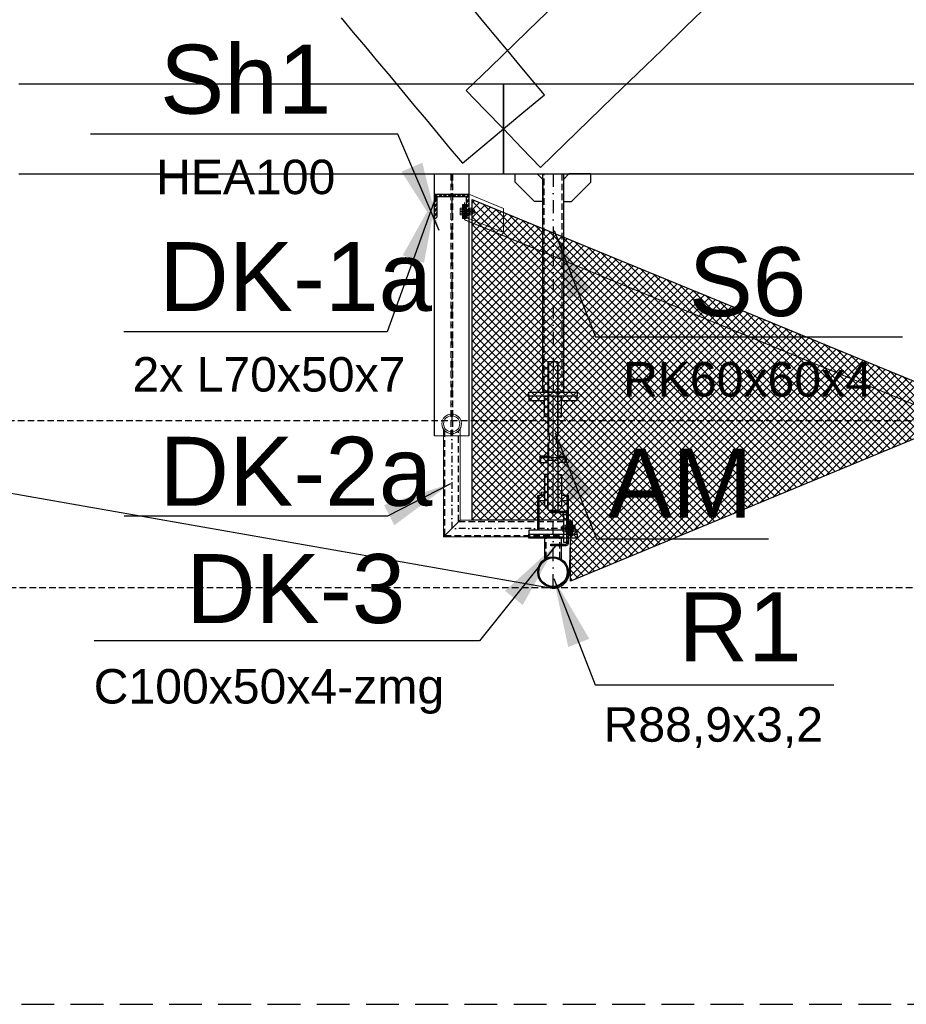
# Model space of a CAD drawing. Header units: millimetres. Extents: x -34919 to 306996, y -293018 to -145733.
# Tile 67 of 256: x 16503 to 19076, y -183325 to -180469. Entities that reach past the tile are written whole.
import ezdxf

# ---------------------------------------------------------------- set-up
doc = ezdxf.new("R2010")
doc.units = ezdxf.units.MM
doc.header["$LTSCALE"] = 3
for name, pattern in [('AM_ISO08W050', [18, 12, -1.5, 3, -1.5]), ('DASHDOT', [25.4, 12.7, -6.35, 0, -6.35]), ('DASHED2', [9.525, 6.35, -3.175]), ('HIDDEN', [9.525, 6.35, -3.175])]:
    doc.linetypes.add(name, pattern=pattern)
for name, color, linetype, lineweight in [('-KONTURY', 7, 'Continuous', 18), ('AAA Widok', 2, 'Continuous', 25), ('AM_0', 7, 'Continuous', 15), ('AM_7', 4, 'AM_ISO08W050', 15), ('SIATKA', 5, 'Continuous', 18)]:
    doc.layers.add(name, color=color, linetype=linetype, lineweight=lineweight)
for name, color, linetype in [('AAA L-Opis', 3, 'Continuous'), ('ARF2000E0_BEARING_ROOF_KANTAVAT_KATTO', 7, 'Continuous'), ('blaszki', 6, 'Continuous'), ('poziome 1', 7, 'Continuous'), ('slupki', 7, 'Continuous'), ('stezenia', 4, 'Continuous'), ('STĘŻENIA_OPIS', 4, 'Continuous')]:
    doc.layers.add(name, color=color, linetype=linetype)
doc.styles.get("Standard").update_dxf_attribs({"font": 'arial.ttf', "height": 25})
doc.dimstyles.new('STANDARD-100', dxfattribs={"dimscale": 100, "dimtxt": 2, "dimasz": 2, "dimexe": 0, "dimexo": 0, "dimgap": 0.6, "dimtad": 1, "dimdec": 0, "dimzin": 12, "dimdsep": 46, "dimtxsty": 'Standard', "dimcen": 1, "dimclrd": 256, "dimclre": 256, "dimclrt": 2, "dimadec": 0, "dimazin": 0, "dimtfac": 1, "dimtdec": 0, "dimtmove": 0, "dimatfit": 3, "dimfxl": 0, "dimtolj": 1, "dimtzin": 0, "dimarcsym": 0})

# ---------------------------------------------------------------- blocks, each defined once
blk = doc.blocks.new('A$C09B41FFC')
at = {"layer": 'AAA L-Opis', "color": 7}
for p, q in [((-13, 500), (-13, 284.6)), ((13, 500), (13, 284.6)), ((-13, 264.6), (-13, 214.6)), ((13, 264.6), (13, 214.6)), ((-15, 214.6), (15, 214.6))]:
    blk.add_line(p, q, dxfattribs=at)
at = {"layer": 'AAA Widok', "color": 7}
for p, q in [((-16, 222.6), (-16, 226.6)), ((16, 222.6), (16, 226.6)), ((-16.3, 172.6), (-15, 172.6)), ((-15.3, 171.6), (-15, 171.6)), ((15, 172.6), (16.2, 172.6)), ((15, 171.6), (15.2, 171.6)), ((-16.3, 82), (-15, 82)), ((-16.3, 82), (-15, 82)), ((-15.3, 83), (-15, 83)), ((16.2, 82, 0), (15, 82, 0)), ((21.2, 82), (20, 82))]:
    blk.add_line(p, q, dxfattribs=at)
for points in [[(15, 284.6), (15, 498), (13, 500), (-13, 500), (-15, 498), (-15, 284.6)], [(-15, 264.6), (-10.5, 264.6), (-10.5, 284.6), (-15, 284.6)], [(-15, 264.6), (-15, 72), (-13, 70), (13, 70), (15, 72), (15, 264.6)], [(15, 264.6), (10.5, 264.6), (10.5, 284.6), (15, 284.6)], [(-15, 226.6), (-38.1, 226.6), (-38.1, 222.6), (-15, 222.6)], [(-15, 222.6), (-38.1, 222.6), (-38.1, 207.6), (-15, 207.6)], [(15, 226.6), (38.1, 226.6), (38.1, 222.6), (15, 222.6)], [(15, 222.6), (38.1, 222.6), (38.1, 207.6), (15, 207.6)], [(-25, 112), (-41.2, 112), (-41.2, 98), (-25, 98)], [(25, 98), (41.3, 98), (41.3, 112), (25, 112)]]:
    blk.add_lwpolyline(points, dxfattribs=at)
at = {"layer": 'AAA Widok', "color": 7, "elevation": 0}
for points in [[(-25, 400), (-70, 400), (-70, 388), (-25, 388)], [(25, 388), (70, 388), (70, 400), (25, 400)], [(-44.4, 12), (-44.4, 112), (-41.2, 112), (-41.2, 12)], [(44.5, 12), (44.5, 112), (41.3, 112), (41.3, 12)]]:
    blk.add_lwpolyline(points, dxfattribs=at)
for points in [[(-25, 340), (-25, 400), (-14.3, 400), (-13.3, 399), (-13.3, 341), (-14.3, 340)], [(25, 340), (25, 400), (14.2, 400), (13.2, 399), (13.2, 341), (14.2, 340)]]:
    blk.add_lwpolyline(points, close=True, dxfattribs=at)
at = {"layer": 'AAA Widok', "color": 7}
for points in [[(-38.1, 207.6), (-35.2, 207.6), (-35.2, 222.6), (-38.1, 222.6)], [(38.1, 207.6), (35.2, 207.6), (35.2, 222.6), (38.1, 222.6)], [(-25, 172.6), (-25, 82), (-16.3, 82), (-15.3, 83), (-15.3, 171.6), (-16.3, 172.6)], [(25, 172.6), (25, 82), (16.2, 82), (15.2, 83), (15.2, 171.6), (16.2, 172.6)]]:
    blk.add_lwpolyline(points, close=True, dxfattribs=at)
blk.add_circle((-30, 118.7), 4, dxfattribs=at)
at = {"layer": 'AM_0', "color": 7}
for points in [[(-25, 112), (-25, 113), (-26, 112)], [(25, 112), (25, 113), (26, 112)]]:
    blk.add_solid(points, dxfattribs=at)
at = {"layer": 'AM_7', "color": 7}
blk.add_line((0, 500), (0, 70), dxfattribs=at)
at = {"layer": 'SIATKA', "color": 7}
blk.add_line((-15, 222.6), (15, 222.6), dxfattribs=at)

msp = doc.modelspace()

# ---------------------------------------------------------------- hatches: boundary and pattern name
at = {"layer": '-KONTURY'}
h = msp.add_hatch(dxfattribs=at)
h.set_pattern_fill('ANSI31', color=256, scale=0.5, style=0)
h.set_pattern_definition([(45, (103246.425, -159248.904), (-1.122532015, 1.122532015), [])])
h.paths.add_polyline_path([(17791.625, -181022.048), (17791.625, -181005.548), (17787.625, -181005.548), (17787.625, -181022.048)])
h.paths.add_polyline_path([(17791.625, -181045.548), (17791.625, -181029.048), (17787.625, -181029.048), (17787.625, -181031.548), (17787.625, -181045.548)])
h = msp.add_hatch(dxfattribs=at)
h.set_pattern_fill('ANSI31', color=256, scale=0.5, angle=-90, style=0)
h.set_pattern_definition([(315, (103244.425, -159298.215), (1.122532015, 1.122532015), [])])
h.paths.add_polyline_path([(17795.625, -181022.048), (17796.825, -181022.048), (17799.625, -181019.248), (17799.625, -181005.548), (17795.625, -181005.548)])
h.paths.add_polyline_path([(17795.625, -181045.548), (17799.625, -181045.548), (17799.625, -181031.848), (17796.825, -181029.048), (17795.625, -181029.048)])
h = msp.add_hatch(dxfattribs=at)
h.set_pattern_fill('ANSI31', color=256, scale=0.5, angle=90, style=0)
h.set_pattern_definition([(135, (-67349.8749, -203672.1242), (-1.122532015, -1.122532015), [])])
h.paths.add_polyline_path([(18098.925, -181948.291), (18097.725, -181948.291), (18094.925, -181951.091), (18094.925, -181964.791), (18098.925, -181964.791)])
h.paths.add_polyline_path([(18098.925, -181924.791), (18094.925, -181924.791), (18094.925, -181938.491), (18097.725, -181941.291), (18098.925, -181941.291)])
h = msp.add_hatch(dxfattribs=at)
h.set_pattern_fill('ANSI31', color=256, scale=0.5, angle=180, style=0)
h.set_pattern_definition([(225, (-67351.8749, -203721.4352), (1.122532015, -1.122532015), [])])
h.paths.add_polyline_path([(18102.925, -181948.291), (18102.925, -181964.791), (18106.925, -181964.791), (18106.925, -181948.291)])
h.paths.add_polyline_path([(18102.925, -181924.791), (18102.925, -181941.291), (18106.925, -181941.291), (18106.925, -181938.791), (18106.925, -181924.791)])
at = {"layer": 'slupki'}
h = msp.add_hatch(dxfattribs=at)
h.set_pattern_fill('ANSI32')
h.set_pattern_definition([(45, (-33603.139, -185521.689), (-6.7351921, 6.7351921), []), (45, (-33598.649, -185521.689), (-6.7351921, 6.7351921), [])])
h.paths.add_polyline_path([(17706.625, -180975.548), (17756.625, -180975.548), (17756.625, -180977.46, -0.41421356), (17751.536, -180982.548), (17713.625, -180982.548), (17713.625, -181040.46, -0.41421356), (17708.536, -181045.548), (17706.625, -181045.548)])
h.paths.add_polyline_path([(17756.625, -180977.46), (17756.625, -180975.548), (17806.625, -180975.548), (17806.625, -181045.548), (17804.714, -181045.548, -0.41421356), (17799.625, -181040.46), (17799.625, -180982.548), (17761.714, -180982.548, -0.41421356)])
h = msp.add_hatch(dxfattribs=at)
h.set_pattern_fill('ANSI32')
h.set_pattern_definition([(45, (-4797.9225, -106929.104), (-6.7351921, 6.7351921), []), (45, (-4793.432, -106929.104), (-6.7351921, 6.7351921), [])])
h.paths.add_polyline_path([(18094.625, -181901.291, 0.41421356), (18088.125, -181894.791), (18044.625, -181894.791), (18044.625, -181899.791), (18087.125, -181899.791, -0.41421356), (18090.625, -181903.291), (18090.625, -181986.291, -0.41421356), (18087.125, -181989.791), (18044.625, -181989.791), (18044.625, -181994.791), (18088.125, -181994.791, 0.41421356), (18094.625, -181988.291)])
at = {"layer": 'stezenia'}
h = msp.add_hatch(dxfattribs=at)
h.set_pattern_fill('ANSI37', color=9, scale=5)
h.set_pattern_definition([(45, (-5351.294, 0), (-11.2253202, 11.2253202), []), (135, (-5351.294, 0), (-11.2253202, -11.2253202), [])])
h.paths.add_polyline_path([(17816.359, -180991.135), (19199.711, -181558.639), (19199.711, -181643.251), (18100.925, -182097.913), (18100.925, -181920.432), (17816.359, -181920.641)])

# ---------------------------------------------------------------- linework, layer by layer
at = {"layer": '-KONTURY'}
for p, q in [((17787.625, -181022.048), (17791.625, -181022.048, 0)), ((17796.825, -181022.048), (17796.825, -181029.048)), ((17787.625, -181029.048), (17791.625, -181029.048, 0)), ((18097.725, -181948.291, 0), (18097.725, -181941.291, 0)), ((18106.925, -181941.291, 0), (18102.925, -181941.291)), ((18106.925, -181948.291, 0), (18102.925, -181948.291))]:
    msp.add_line(p, q, dxfattribs=at)
at = {"layer": '-KONTURY', "linetype": 'HIDDEN', "const_width": 3, "elevation": 0}
for points in [[(17793.625, -180999.323), (17793.625, -181049.323)], [(17793.625, -181049.323), (19219.625, -181635.011)], [(15293.625, -181635.011), (18050.651, -182118.716)], [(18100.925, -181965.378), (18100.925, -181920.432)], [(18100.925, -181965.378), (18098.101, -182071.266)]]:
    msp.add_lwpolyline(points, dxfattribs=at)
at = {"layer": '-KONTURY', "extrusion": (0, 1, 0)}
for points, elevation in [([(-17781.125, 0), (-17822.725, 0)], -181025.548), ([(-17781.986, 0), (-17787.025, 0)], -181015.731), ([(-17781.986, 0), (-17787.025, 0)], -181020.638), ([(-17787.025, 0), (-17787.625, 0)], -181017.848), ([(-17787.625, 0), (-17791.205, 0)], -181020.954), ([(-17792.125, 0), (-17821.705, 0)], -181020.548), ([(-17792.125, 0), (-17822.625, 0)], -181021.469), ([(-17806.525, 0), (-17808.725, 0)], -181025.548), ([(-17806.625, 0), (-17808.625, 0)], -181015.548), ([(-17808.525, 0), (-17817.125, 0)], -181025.548), ([(-17809.745, 0), (-17815.905, 0)], -181016.308), ([(-17809.745, 0), (-17815.905, 0)], -181020.928), ([(-17781.986, 0), (-17787.025, 0)], -181030.458), ([(-17781.986, 0), (-17787.025, 0)], -181035.366), ([(-17787.025, 0), (-17787.625, 0)], -181033.248), ([(-17787.625, 0), (-17791.205, 0)], -181030.143), ([(-17792.125, 0), (-17822.625, 0)], -181029.628), ([(-17792.125, 0), (-17821.705, 0)], -181030.548), ([(-17808.625, 0), (-17806.625, 0)], -181035.548), ([(-17809.745, 0), (-17815.905, 0)], -181030.168), ([(-17809.745, 0), (-17815.905, 0)], -181034.788)]:
    msp.add_lwpolyline(points, dxfattribs=dict(at, elevation=elevation))
at = {"layer": '-KONTURY', "extrusion": (0.866025, -0.5, 0)}
for points, elevation in [([(-147873.229, 0), (-147874.75, 0)], 105907.517), ([(-147859.849, 0), (-147862.089, 0)], 105931.846), ([(-147872.773, 0), (-147870.533, 0)], 105946.421), ([(-148533.41, 0), (-148531.17, 0)], 106640.648)]:
    msp.add_lwpolyline(points, dxfattribs=dict(at, elevation=elevation))
at = {"layer": '-KONTURY', "extrusion": (1, 0, 0)}
for points, elevation in [([(-181034.048, 0), (-181017.048, 0)], 17781.225), ([(-181015.731, 0), (-181017.848, 0)], 17787.025), ([(-181017.848, 0), (-181033.248, 0)], 17787.025), ([(-181020.954, 0), (-181017.848, 0)], 17787.625), ([(-181030.143, 0), (-181020.954, 0)], 17787.625), ([(-181020.548, 0), (-181030.548, 0)], 17792.125), ([(-181035.548, 0), (-181015.548, 0)], 17806.625), ([(-181015.548, 0), (-181035.548, 0)], 17808.625), ([(-181032.848, 0), (-181018.248, 0)], 17808.625), ([(-181032.848, 0), (-181018.248, 0)], 17817.025), ([(-181020.548, 0), (-181030.548, 0)], 17821.705), ([(-181021.469, 0), (-181029.628, 0)], 17822.625), ([(-181033.248, 0), (-181035.366, 0)], 17787.025), ([(-181033.248, 0), (-181030.143, 0)], 17787.625)]:
    msp.add_lwpolyline(points, dxfattribs=dict(at, elevation=elevation))
at = {"layer": '-KONTURY', "elevation": 0}
for points in [[(17787.625, -181005.548), (17787.625, -181045.548), (17791.625, -181045.548), (17791.625, -181005.548)], [(17795.625, -181005.548), (17795.625, -181045.548), (17799.625, -181045.548), (17799.625, -181005.548)], [(18098.925, -181964.791), (18098.925, -181924.791), (18094.925, -181924.791), (18094.925, -181964.791)]]:
    msp.add_lwpolyline(points, close=True, dxfattribs=at)
for points in [[(17792.125, -181020.548), (17791.205, -181020.954)], [(17792.125, -181030.548), (17791.205, -181030.143)], [(18094.925, -181938.491), (18097.725, -181941.291), (18098.925, -181941.291)], [(18094.925, -181951.091), (18097.725, -181948.291), (18098.925, -181948.291)]]:
    msp.add_lwpolyline(points, dxfattribs=at)
at = {"layer": '-KONTURY', "extrusion": (-0.487829, -0.872939, 0), "elevation": 149341.268}
msp.add_lwpolyline([(103838.902, 0), (103837.848, 0)], dxfattribs=at)
at = {"layer": '-KONTURY'}
for points in [[(17795.625, -181005.548), (17795.625, -181045.548), (17799.625, -181045.548), (17799.625, -181005.548)], [(18098.925, -181964.791), (18098.925, -181924.791), (18094.925, -181924.791), (18094.925, -181964.791)], [(18106.925, -181964.791), (18106.925, -181924.791), (18102.925, -181924.791), (18102.925, -181964.791)]]:
    msp.add_lwpolyline(points, close=True, dxfattribs=at)
for points in [[(17799.625, -181019.248), (17796.825, -181022.048), (17795.625, -181022.048)], [(17799.625, -181031.848), (17796.825, -181029.048), (17795.625, -181029.048)], [(18073.925, -181948.871), (18074.845, -181949.791)], [(18114.564, -181954.608), (18115.325, -181953.291)]]:
    msp.add_lwpolyline(points, dxfattribs=at)
at = {"layer": '-KONTURY', "extrusion": (0.866025, 0.5, 0)}
for points, elevation in [([(-165672.674, 0), (-165674.914, 0)], -75079.128), ([(-165672.219, 0), (-165670.697, 0)], -75118.032), ([(-165685.598, 0), (-165683.358, 0)], -75093.703), ([(-166604.211, 0), (-166606.451, 0)], -75304.143), ([(-166617.591, 0), (-166619.112, 0)], -75279.814)]:
    msp.add_lwpolyline(points, dxfattribs=dict(at, elevation=elevation))
at = {"layer": '-KONTURY', "extrusion": (-0.707107, -0.707107, 0), "elevation": 115399.009}
msp.add_lwpolyline([(140604.007, 0), (140602.706, 0)], dxfattribs=at)
at = {"layer": '-KONTURY', "extrusion": (0.487829, -0.872939, 0), "elevation": 166707.406}
msp.add_lwpolyline([(-72779.988, 0), (-72781.042, 0)], dxfattribs=at)
at = {"layer": '-KONTURY', "extrusion": (0.707107, -0.707107, 0)}
for points, elevation in [([(-115406.08, 0), (-115404.779, 0)], 140609.777), ([(-115870.014, 0), (-115871.315, 0)], 141431.705)]:
    msp.add_lwpolyline(points, dxfattribs=dict(at, elevation=elevation))
at = {"layer": '-KONTURY', "extrusion": (6.12323e-17, 1, 0)}
for points, elevation in [([(-18104.425, 0), (-18073.925, 0)], -181940.711), ([(-18104.425, 0), (-18074.845, 0)], -181939.791), ([(-18086.805, 0), (-18080.645, 0)], -181935.551), ([(-18086.805, 0), (-18080.645, 0)], -181940.171), ([(-18087.925, 0), (-18089.925, 0)], -181934.791), ([(-18108.925, 0), (-18105.345, 0)], -181940.197), ([(-18106.925, 0), (-18108.925, 0)], -181934.791), ([(-18109.525, 0), (-18108.925, 0)], -181937.091), ([(-18114.564, 0), (-18109.525, 0)], -181934.973), ([(-18114.564, 0), (-18109.525, 0)], -181939.881), ([(-18115.425, 0), (-18073.825, 0)], -181944.791), ([(-18104.425, 0), (-18073.925, 0)], -181948.871), ([(-18104.425, 0), (-18074.845, 0)], -181949.791), ([(-18088.025, 0), (-18079.425, 0)], -181944.791), ([(-18086.805, 0), (-18080.645, 0)], -181949.411), ([(-18086.805, 0), (-18080.645, 0)], -181954.031), ([(-18090.025, 0), (-18087.825, 0)], -181944.791), ([(-18089.925, 0), (-18087.925, 0)], -181954.791), ([(-18108.925, 0), (-18105.345, 0)], -181949.385), ([(-18109.025, 0), (-18106.825, 0)], -181944.791), ([(-18108.925, 0), (-18106.925, 0)], -181954.791), ([(-18109.525, 0), (-18108.925, 0)], -181952.491), ([(-18114.564, 0), (-18109.525, 0)], -181949.701), ([(-18114.564, 0), (-18109.525, 0)], -181954.608)]:
    msp.add_lwpolyline(points, dxfattribs=dict(at, elevation=elevation))
at = {"layer": '-KONTURY', "extrusion": (-1, 6.12323e-17, 0)}
for points, elevation in [([(181948.871, 0), (181940.711, 0)], -18073.925), ([(181949.791, 0), (181939.791, 0)], -18074.845), ([(181937.491, 0), (181952.091, 0)], -18079.525), ([(181954.791, 0), (181934.791, 0)], -18087.925), ([(181937.491, 0), (181952.091, 0)], -18087.925), ([(181934.791, 0), (181954.791, 0)], -18089.925), ([(181949.791, 0), (181939.791, 0)], -18104.425), ([(181954.791, 0), (181934.791, 0)], -18106.925), ([(181934.791, 0), (181954.791, 0)], -18108.925), ([(181937.091, 0), (181940.197, 0)], -18108.925), ([(181940.197, 0), (181949.385, 0)], -18108.925), ([(181937.091, 0), (181934.973, 0)], -18109.525), ([(181952.491, 0), (181937.091, 0)], -18109.525), ([(181936.291, 0), (181953.291, 0)], -18115.325), ([(181949.385, 0), (181952.491, 0)], -18108.925), ([(181954.608, 0), (181952.491, 0)], -18109.525)]:
    msp.add_lwpolyline(points, dxfattribs=dict(at, elevation=elevation))
at = {"layer": '-KONTURY', "extrusion": (-0.866025, 0.5, 0), "elevation": -106626.073}
msp.add_lwpolyline([(148520.486, 0), (148522.726, 0)], dxfattribs=at)
at = {"layer": '-KONTURY', "extrusion": (0.403632, 0.914921, 0), "elevation": -159153.103}
msp.add_lwpolyline([(-90000.819, 0), (-90001.825, 0)], dxfattribs=at)
at = {"layer": '-KONTURY', "extrusion": (-0.487829, 0.872939, 0), "elevation": -167655.075}
msp.add_lwpolyline([(72951.821, 0), (72950.767, 0)], dxfattribs=at)
at = {"layer": '-KONTURY', "extrusion": (-0.866025, -0.5, 0), "elevation": 75318.717}
msp.add_lwpolyline([(166617.135, 0), (166614.895, 0)], dxfattribs=at)
at = {"layer": '-KONTURY', "extrusion": (0.487829, 0.872939, 0), "elevation": -149998.484}
msp.add_lwpolyline([(-104563.934, 0), (-104564.989, 0)], dxfattribs=at)
at = {"layer": '-KONTURY', "extrusion": (-0.403632, 0.914921, 0), "elevation": -173777.297}
msp.add_lwpolyline([(56876.6, 0), (56875.594, 0)], dxfattribs=at)
at = {"layer": '-KONTURY', "linetype": 'HIDDEN', "const_width": 3, "elevation": 0}
msp.add_lwpolyline([(18050.651, -182118.716, 0.41421356), (18098.101, -182071.266)], format="xyb", dxfattribs=at)
at = {"layer": '-KONTURY', "extrusion": (0, 0, -1)}
for centre, radius, start, end in [((-17797.452, -181025.548, 0), 16.227, 342.387526, 17.612474), ((-17785.563, -181018.185, 0), 4.338, 325.553128, 25.553128), ((-17824.294, -181025.548, 0), 15.265, 342.383031, 17.616969), ((-17813.114, -181018.618, 0), 4.085, 325.561531, 25.561531), ((-17812.536, -181018.618, 0), 4.085, 154.438469, 214.438469), ((-17801.356, -181025.548, 0), 15.265, 162.383031, 197.616969), ((-17785.563, -181032.912, 0), 4.338, 334.446872, 34.446872), ((-17813.114, -181032.478, 0), 4.085, 334.438469, 34.438469), ((-17812.536, -181032.478, 0), 4.085, 145.561531, 205.561531), ((-18095.194, -181944.791, 0), 15.265, 342.383031, 17.616969), ((-18084.014, -181937.861, 0), 4.085, 325.561531, 25.561531), ((-18083.436, -181937.861, 0), 4.085, 154.438469, 214.438469), ((-18072.256, -181944.791, 0), 15.265, 162.383031, 197.616969), ((-18110.987, -181937.427), 4.338, 154.446872, 214.446872), ((-18099.098, -181944.791), 16.227, 162.387526, 197.612474), ((-18084.014, -181951.721, 0), 4.085, 334.438469, 34.438469), ((-18083.436, -181951.721, 0), 4.085, 145.561531, 205.561531), ((-18110.987, -181952.154), 4.338, 145.553128, 205.553128)]:
    msp.add_arc(centre, radius, start, end, dxfattribs=at)
at = {"color": 4, "linetype": 'DASHED2'}
for p, q in [((-5676.685, -181631.237, 0), (29443.668, -181631.237, 0)), ((-5671.516, -182115.716, 0), (29441.729, -182115.716, 0))]:
    msp.add_line(p, q, dxfattribs=at)
at = {"color": 6}
msp.add_lwpolyline([(18080.625, -181984.791), (18090.625, -181984.791), (18090.625, -181904.791), (18080.625, -181904.791)], close=True, dxfattribs=at)
at = {"layer": 'ARF2000E0_BEARING_ROOF_KANTAVAT_KATTO'}
for points in [[(18080.075, -180402.638), (18009.763, -180470.694), (17939.45, -180538.75), (17869.138, -180606.806), (17798.825, -180674.863), (17852.725, -180730.55), (17906.625, -180786.236), (17960.525, -180841.923), (18014.425, -180897.61), (18084.738, -180829.554), (18155.05, -180761.498), (18225.363, -180693.442), (18295.675, -180625.385), (18365.988, -180557.329), (18436.3, -180489.273), (18506.613, -180421.217)], [(17787.569, -180885.487), (17847.097, -180835.862), (17906.625, -180786.236), (17966.153, -180736.611), (18025.681, -180686.986), (17990.525, -180644.814), (17955.369, -180602.642), (17920.213, -180560.471), (17885.056, -180518.299), (17849.9, -180476.127), (17814.744, -180433.955)], [(17436.006, -180463.768), (17471.163, -180505.94), (17506.319, -180548.112), (17541.475, -180590.284), (17576.631, -180632.455), (17611.788, -180674.627), (17646.944, -180716.799), (17682.1, -180758.971), (17717.256, -180801.143), (17752.413, -180843.315), (17787.569, -180885.487)], [(17906.625, -180916.236), (17906.625, -180851.236), (17906.625, -180786.236), (17906.625, -180721.236), (17906.625, -180656.236), (17836.313, -180656.236), (17766, -180656.236), (17695.688, -180656.236), (17625.375, -180656.236), (17555.063, -180656.236), (17484.75, -180656.236), (17414.438, -180656.236), (17344.125, -180656.236), (17273.813, -180656.236), (17203.5, -180656.236), (17133.188, -180656.236), (17062.875, -180656.236), (16992.563, -180656.236), (16922.25, -180656.236), (16851.938, -180656.236), (16781.625, -180656.236), (16711.313, -180656.236), (16641, -180656.236), (16570.688, -180656.236), (16500.375, -180656.236)], [(19101.938, -180656.236), (19031.625, -180656.236), (18961.313, -180656.236), (18891, -180656.236), (18820.688, -180656.236), (18750.375, -180656.236), (18680.063, -180656.236), (18609.75, -180656.236), (18539.438, -180656.236), (18469.125, -180656.236), (18398.813, -180656.236), (18328.5, -180656.236), (18258.188, -180656.236), (18187.875, -180656.236), (18117.563, -180656.236), (18047.25, -180656.236), (17976.938, -180656.236), (17906.625, -180656.236), (17906.625, -180721.236), (17906.625, -180786.236), (17906.625, -180851.236), (17906.625, -180916.236), (17971.938, -180916.236), (18047.25, -180916.236), (18122.563, -180916.236), (18192.875, -180916.236), (18258.188, -180916.236), (18328.5, -180916.236), (18398.813, -180916.236), (18469.125, -180916.236), (18539.438, -180916.236), (18609.75, -180916.236), (18680.063, -180916.236), (18750.375, -180916.236), (18820.688, -180916.236), (18891, -180916.236), (18961.313, -180916.236), (19031.625, -180916.236), (19101.938, -180916.236)], [(16500.375, -180916.236), (16570.688, -180916.236), (16641, -180916.236), (16711.313, -180916.236), (16781.625, -180916.236), (16851.938, -180916.236), (16922.25, -180916.236), (16992.563, -180916.236), (17062.875, -180916.236), (17133.188, -180916.236), (17203.5, -180916.236), (17273.813, -180916.236), (17344.125, -180916.236), (17414.438, -180916.236), (17484.75, -180916.236), (17555.063, -180916.236), (17625.375, -180916.236), (17695.688, -180916.236), (17766, -180916.236), (17836.313, -180916.236), (17906.625, -180916.236)]]:
    msp.add_lwpolyline(points, dxfattribs=at)
at = {"layer": 'blaszki', "color": 7, "elevation": 0}
msp.add_lwpolyline([(18120.651, -181561.236), (17980.651, -181561.236), (17980.651, -181549.236), (18120.651, -181549.236)], close=True, dxfattribs=at)
at = {"layer": 'blaszki', "elevation": 0}
for points in [[(18120.651, -181949.236), (17980.651, -181949.236), (17980.651, -181961.236), (18120.651, -181961.236)], [(18120.651, -181973.236), (17980.651, -181973.236), (17980.651, -181961.236), (18120.651, -181961.236)]]:
    msp.add_lwpolyline(points, close=True, dxfattribs=at)
at = {"layer": 'poziome 1', "linetype": 'HIDDEN', "ltscale": 5}
msp.add_lwpolyline([(30729.318, -175934.468), (-7495.118, -175934.468), (-7495.118, -183324.589), (30729.318, -183324.589)], close=True, dxfattribs=at)
at = {"layer": 'poziome 1', "color": 2, "elevation": 0}
for points in [[(17706.625, -180975.548), (17756.625, -180975.548), (17756.625, -180977.46, -0.41421356), (17751.536, -180982.548), (17713.625, -180982.548), (17713.625, -181040.46, -0.41421356), (17708.536, -181045.548), (17706.625, -181045.548)], [(17756.625, -180977.46), (17756.625, -180975.548), (17806.625, -180975.548), (17806.625, -181045.548), (17804.714, -181045.548, -0.41421356), (17799.625, -181040.46), (17799.625, -180982.548), (17761.714, -180982.548, -0.41421356)]]:
    msp.add_lwpolyline(points, format="xyb", close=True, dxfattribs=at)
at = {"layer": 'poziome 1', "color": 2}
msp.add_lwpolyline([(18044.625, -181899.791), (18044.625, -181894.791), (18088.125, -181894.791, -0.41421356), (18094.625, -181901.291), (18094.625, -181988.291, -0.41421356), (18088.125, -181994.791), (18044.625, -181994.791), (18044.625, -181989.791), (18087.125, -181989.791, 0.41421356), (18090.625, -181986.291), (18090.625, -181903.291, 0.41421356), (18087.125, -181899.791)], format="xyb", close=True, dxfattribs=at)
at = {"layer": 'SIATKA', "color": 3}
for p, q in [((17706.625, -181676.236), (17806.625, -181676.236)), ((17732.475, -181968.941, 0), (17732.475, -181656.37, 0)), ((17780.775, -181920.641, 0), (17780.775, -181656.37, 0)), ((17780.775, -181920.641, 0), (17732.475, -181968.941, 0)), ((17780.775, -181920.641, 0), (18080.625, -181920.641, 0)), ((17732.475, -181968.941, 0), (18080.625, -181968.941, 0))]:
    msp.add_line(p, q, dxfattribs=at)
at = {"layer": 'SIATKA', "color": 6}
msp.add_lwpolyline([(17806.625, -181045.548), (17806.625, -180975.548), (17906.625, -181016.548), (17906.625, -181086.548), (17806.625, -181045.548)], dxfattribs=at)
at = {"layer": 'SIATKA', "color": 3}
for radius in [28.5, 23.5]:
    msp.add_circle((17756.625, -181641.236, 0), radius, dxfattribs=at)
at = {"layer": 'slupki', "linetype": 'HIDDEN'}
for p, q in [((17754.125, -180916.236, 0), (17754.125, -181676.236, 0)), ((17759.125, -180916.236, 0), (17759.125, -181676.236, 0)), ((17736.475, -181964.941, 0), (17736.475, -181661.392, 0)), ((17776.775, -181924.641, 0), (17776.775, -181661.392, 0)), ((17776.775, -181924.641, 0), (18080.625, -181924.641, 0)), ((17736.475, -181964.941, 0), (18080.625, -181964.941, 0)), ((18030.501, -182031.645, 0), (18030.501, -181973.236, 0)), ((18070.801, -182031.645, 0), (18070.801, -181973.236, 0))]:
    msp.add_line(p, q, dxfattribs=at)
at = {"layer": 'slupki', "color": 4, "linetype": 'DASHDOT'}
for p, q in [((17756.625, -180916.236, 0), (17756.625, -181631.237, 0)), ((18050.651, -180916.236, 0), (18050.651, -181549.236, 0))]:
    msp.add_line(p, q, dxfattribs=at)
at = {"layer": 'slupki', "color": 7, "linetype": 'DASHDOT'}
for p, q in [((18050.651, -180916.236, 0), (18050.651, -181549.236, 0)), ((18050.651, -181849.236, 0), (18050.651, -181573.236, 0)), ((18050.651, -182115.716, 0), (18050.651, -181861.236, 0))]:
    msp.add_line(p, q, dxfattribs=at)
at = {"layer": 'slupki', "color": 4, "linetype": 'DASHDOT', "ltscale": 0.5}
for p in [(17756.625, -181657.736, 0), (18063.932, -181944.791, 0)]:
    msp.add_line(p, (17756.625, -181944.791, 0), dxfattribs=at)
at = {"layer": 'slupki'}
for p, q in [((18026.501, -182033.949, 0), (18026.501, -181973.236, 0)), ((18074.801, -182033.949, 0), (18074.801, -181973.236, 0))]:
    msp.add_line(p, q, dxfattribs=at)
at = {"layer": 'slupki', "color": 3}
msp.add_lwpolyline([(17706.625, -181676.236), (17706.625, -180916.236), (17806.625, -180916.236), (17806.625, -181676.236)], dxfattribs=at)
at = {"layer": 'slupki', "color": 7, "elevation": 0}
for points in [[(18020.651, -180996.236), (17996.651, -180996.236), (17940.651, -180940.236), (17940.651, -180916.236), (18004.651, -180916.236), (18020.651, -180932.236)], [(18080.651, -181549.236), (18020.651, -181549.236), (18020.651, -180916.236), (18080.651, -180916.236)], [(18080.651, -180996.236), (18104.651, -180996.236), (18160.651, -180940.236), (18160.651, -180916.236), (18096.651, -180916.236), (18080.651, -180932.236)]]:
    msp.add_lwpolyline(points, close=True, dxfattribs=at)
at = {"layer": 'slupki', "color": 7, "linetype": 'HIDDEN', "elevation": 0}
for points in [[(18024.651, -181549.236), (18024.651, -180916.236)], [(18076.651, -180916.236), (18076.651, -181549.236)]]:
    msp.add_lwpolyline(points, dxfattribs=at)
at = {"layer": 'stezenia', "color": 9, "elevation": 0}
msp.add_lwpolyline([(17816.359, -180991.135), (19199.711, -181558.639), (19199.711, -181643.251), (18100.925, -182097.913), (18100.925, -181920.432), (17816.359, -181920.641), (17816.359, -180991.135)], dxfattribs=at)
at = {"layer": 'stezenia', "color": 3}
for radius in [44.45, 41.25]:
    msp.add_circle((18050.651, -182071.266, 0), radius, dxfattribs=at)

# ---------------------------------------------------------------- block references
at = {"layer": 'stezenia', "color": 9}
msp.add_blockref('A$C09B41FFC', (18050.651, -181961.236, 0), dxfattribs=at)

# ---------------------------------------------------------------- texts
at = {"layer": 'STĘŻENIA_OPIS', "linetype": 'DASHDOT', "char_height": 200, "attachment_point": 5}
for s, insert in [('{\\farial|b0|i0|c238|p34;\\C3;Sh1\\C256;\\P\\H0.5x;HEA100}', (17158.812, -180759.263, 0)), ('{\\farial|b0|i0|c238|p34;\\C3;^I^I\\C6;DK-1a\\C256;\\P\\H0.5x;2x L70x50x7}', (17226.236, -181331.71)), ('{\\farial|b0|i0|c238|p34;\\C3;S6\\C256;\\P\\H0.5x;RK60x60x4}', (18615.114, -181346.224, 0)), ('{\\farial|b0|i0|c238|p34;\\C3;^I^I\\C6;DK-2a}', (17226.97, -181780.254)), ('{\\farial|b0|i0|c238|p34;\\C3;AM}', (18419.825, -181813.668, 0)), ('{\\farial|b0|i0|c238|p34;\\C3;^I^I\\C6;DK-3\\C256;\\P\\H0.5x;C100x50x4-zmg}', (17226.236, -182250.775)), ('{\\farial|b0|i0|c238|p34;\\C3;^I^IR1\\C256;\\P\\H0.5x;R88,9x3,2}', (18515.786, -182355.707, 0))]:
    msp.add_mtext(s, dxfattribs=dict(at, insert=insert))

# ---------------------------------------------------------------- leaders
at = {"layer": 'stezenia', "color": 3}
for points in [[(17720.171, -181080.732, 0), (17600.144, -180801.641, 0), (16708.743, -180801.641, 0)], [(17713.326, -180975.548), (17569.221, -181374.088), (16804.965, -181374.088)], [(18053.755, -181080.732, 0), (18173.782, -181388.602, 0), (19065.183, -181388.602, 0)], [(18056.727, -181667.018, 0), (18176.754, -181974.888, 0), (18675.597, -181974.888, 0)], [(17753.259, -181814.774), (17569.956, -181908.575), (16805.699, -181908.575)], [(18061.816, -181989.791), (17837.553, -182270.681), (16718.611, -182270.681)], [(18052.773, -182090.215, 0), (18172.8, -182398.085, 0), (18865.541, -182398.085, 0)]]:
    msp.add_leader(points, dimstyle='STANDARD-100', override={"dimgap": 0.6, "dimtad": 0, "dimfxl": 1.25, "dimfxlon": 1}, dxfattribs=at)

doc.saveas('drawing.dxf')
